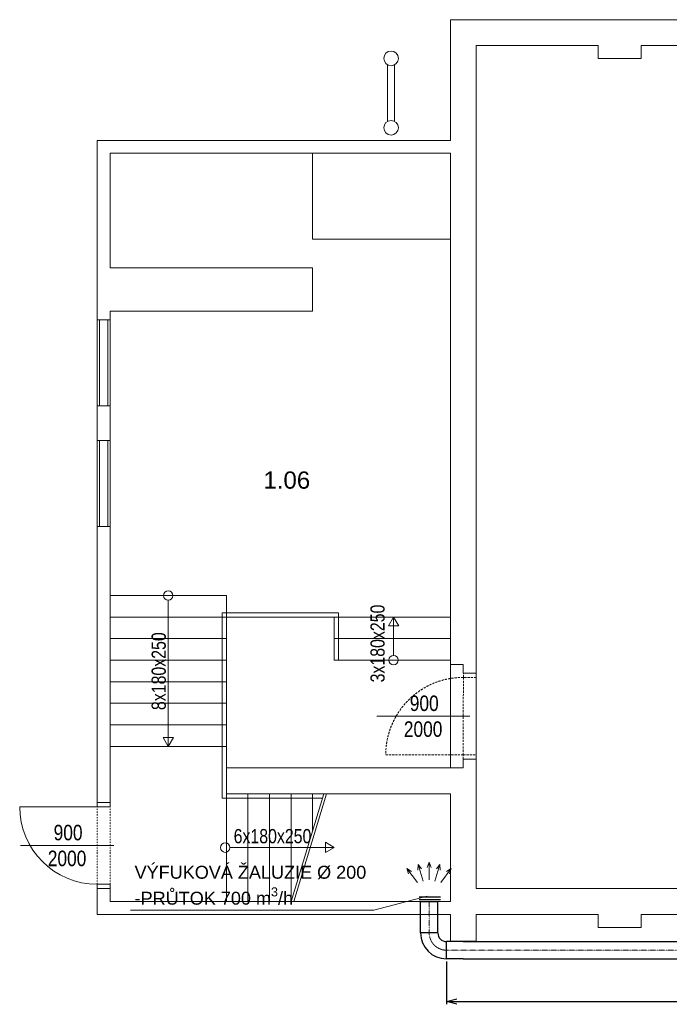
# Model space of a CAD drawing. Header units: millimetres. Extents: x 918337 to 1269480, y -257156 to -67477.
# Tile 100 of 114: x 1237499 to 1245042, y -107660 to -96238. Entities that reach past the tile are written whole.
import ezdxf

# ---------------------------------------------------------------- set-up
doc = ezdxf.new("R2010")
doc.units = ezdxf.units.MM
for name, pattern in [('ACAD_ISO10W100', [18.5, 12, -3, 0.5, -3]), ('DĚLICÍ2', [15.875, 6.35, -3.175, 0, -3.175, 0, -3.175]), ('ČÁRKOVANÁ', [19.05, 12.7, -6.35])]:
    doc.linetypes.add(name, pattern=pattern)
doc.layers.get('0').update_dxf_attribs({"color": 8, "lineweight": 9})
for name, color, linetype, lineweight in [('1VZT - LEGENDY', 7, 'Continuous', 13), ('1VZT-POPIS', 7, 'Continuous', 13), ('1VZT-POTRUBI', 4, 'Continuous', 30), ('1VZT-ČERCHOVANÁ', 7, 'ACAD_ISO10W100', 9), ('St_plocha_místnosti', 3, 'Continuous', 18)]:
    doc.layers.add(name, color=color, linetype=linetype, lineweight=lineweight)
doc.layers.add('_HROMOSVOD', color=251, linetype='Continuous')
doc.styles.add('Andy', font='arial.ttf')
doc.styles.get("Standard").update_dxf_attribs({"font": 'arial.ttf'})
doc.dimstyles.new('ISO-25', dxfattribs={"dimtxt": 2.5, "dimasz": 2.5, "dimexe": 1.25, "dimexo": 0.625, "dimtad": 1, "dimtxsty": 'Standard', "dimcen": 2.5, "dimadec": 0, "dimazin": 0, "dimtfac": 1, "dimtmove": 0, "dimatfit": 3, "dimfxl": 1, "dimarcsym": 0})

# ---------------------------------------------------------------- blocks, each defined once
blk = doc.blocks.new('X XZ X X ZX')
at = {"color": 8}
for p, q in [((1140019, -135473), (1129239, -135473)), ((1128385, -143553), (1129466, -143553)), ((1124250, -145053), (1125331, -145053))]:
    blk.add_line(p, q, dxfattribs=at)
at = {"color": 8, "ltscale": 2}
for p, q in [((1140019, -135473), (1129239, -135473)), ((1129239, -135473), (1129239, -136873)), ((1130955, -135773), (1129539, -135773)), ((1129539, -135773), (1129539, -145553)), ((1130955, -135773), (1130955, -135923)), ((1131455, -135773), (1131455, -135923)), ((1137959, -135773), (1131455, -135773)), ((1130955, -135923), (1131455, -135923)), ((1129239, -136873), (1125139, -136873)), ((1125139, -136873), (1125139, -138953)), ((1129239, -137023), (1125289, -137023)), ((1125289, -137023), (1125289, -138353)), ((1127639, -138019), (1127639, -137023)), ((1129239, -137023), (1129239, -144153)), ((1127639, -138019), (1129239, -138019)), ((1127639, -138353), (1125289, -138353)), ((1127639, -138353), (1127639, -138853)), ((1127639, -138853), (1125289, -138853)), ((1125289, -138853), (1125289, -138953)), ((1125139, -139953), (1125139, -138953)), ((1125289, -138953), (1125139, -138953)), ((1125164, -139953), (1125164, -138953)), ((1125264, -139953), (1125264, -138953)), ((1125289, -138953), (1125289, -139953)), ((1125289, -139953), (1125139, -139953)), ((1125139, -139953), (1125139, -140353)), ((1125289, -139953), (1125289, -140353)), ((1125139, -141353), (1125139, -140353)), ((1125289, -140353), (1125139, -140353)), ((1125164, -141353), (1125164, -140353)), ((1125264, -141353), (1125264, -140353)), ((1125289, -140353), (1125289, -141353)), ((1125289, -141353), (1125139, -141353)), ((1125139, -141353), (1125139, -144553)), ((1125289, -141353), (1125289, -144553)), ((1126639, -142153), (1125289, -142153)), ((1125964, -142207), (1125964, -143903)), ((1126639, -142153), (1126639, -144203)), ((1129239, -142403), (1125289, -142403)), ((1127939, -142353), (1126589, -142353)), ((1126589, -142353), (1126589, -144503)), ((1127889, -142403), (1127889, -142903)), ((1127939, -142353), (1127939, -142903)), ((1128580, -142403), (1128522, -142504)), ((1128639, -142504), (1128580, -142403)), ((1128580, -142848), (1128580, -142403)), ((1128522, -142504), (1128639, -142504)), ((1126639, -142653), (1125289, -142653)), ((1126639, -142653), (1125289, -142653)), ((1129239, -142653), (1127889, -142653)), ((1126639, -142903), (1125289, -142903)), ((1126639, -142903), (1125289, -142903)), ((1129239, -142903), (1127889, -142903)), ((1129389, -142953), (1129239, -142953)), ((1129389, -142953), (1129389, -143053)), ((1129389, -143053), (1129539, -143053)), ((1126639, -143153), (1125289, -143153)), ((1126639, -143403), (1125289, -143403)), ((1126639, -143653), (1125289, -143653)), ((1125964, -143903), (1125906, -143801)), ((1125906, -143801), (1126023, -143801)), ((1126023, -143801), (1125964, -143903)), ((1126639, -143903), (1125289, -143903)), ((1129239, -144153), (1126639, -144153)), ((1126639, -144153), (1126639, -144453)), ((1129239, -144153), (1129389, -144153)), ((1129389, -144053), (1129539, -144053)), ((1129389, -144053), (1129389, -144153)), ((1126639, -144453), (1129239, -144453)), ((1126639, -144453), (1126639, -145703)), ((1126889, -144453), (1126889, -145703)), ((1127139, -144453), (1127139, -145703)), ((1127389, -145703), (1127769, -144453)), ((1127389, -144453), (1127389, -145703)), ((1127421, -145703), (1127801, -144453)), ((1127639, -144453), (1127639, -144881)), ((1129239, -144453), (1129239, -145703)), ((1125139, -144603), (1124239, -144603)), ((1125289, -144553), (1125139, -144553)), ((1125139, -144553), (1125139, -144603)), ((1125289, -144553), (1125139, -144553)), ((1125139, -144603), (1125289, -144603)), ((1125289, -144603), (1125289, -144553)), ((1126589, -144503), (1127754, -144503)), ((1127788, -145134), (1127788, -145016)), ((1127788, -145016), (1127889, -145075)), ((1126679, -145078), (1127889, -145075)), ((1127889, -145075), (1127788, -145134)), ((1125139, -145503), (1125139, -145553)), ((1125289, -145503), (1125139, -145503)), ((1125289, -145553), (1125289, -145503)), ((1125289, -145553), (1125139, -145553)), ((1125139, -145553), (1125139, -145853)), ((1125139, -145553), (1125289, -145553)), ((1125289, -145553), (1125289, -145703)), ((1139719, -145553), (1129539, -145553)), ((1129239, -145703), (1125289, -145703)), ((1129239, -145853), (1125139, -145853)), ((1129239, -145853), (1129239, -146163)), ((1129539, -145853), (1129539, -146163)), ((1130954, -145853), (1129539, -145853)), ((1130954, -145853), (1130954, -146003)), ((1131454, -145853), (1131454, -146003)), ((1137959, -145853), (1131454, -145853)), ((1130954, -146003), (1131454, -146003)), ((1129539, -146163), (1129239, -146163))]:
    blk.add_line(p, q, dxfattribs=at)
at = {"color": 8, "lineweight": 18, "ltscale": 2}
for p, q in [((1128511, -136652), (1128511, -135997)), ((1128591, -136652), (1128591, -135997))]:
    blk.add_line(p, q, dxfattribs=at)
at = {"color": 8, "linetype": 'ČÁRKOVANÁ', "ltscale": 2}
for p, q in [((1129390, -143103), (1129389, -144003)), ((1129390, -143103), (1129390, -143053)), ((1129390, -143053), (1129540, -143053)), ((1129540, -143103), (1129390, -143103)), ((1129540, -143103), (1129539, -144003)), ((1129540, -143053), (1129540, -143103)), ((1129389, -144003), (1128489, -144003)), ((1129389, -144053), (1129389, -144003)), ((1129389, -144003), (1129539, -144003)), ((1129539, -144003), (1129539, -144053)), ((1129539, -144053), (1129389, -144053))]:
    blk.add_line(p, q, dxfattribs=at)
at = {"color": 8, "linetype": 'DĚLICÍ2', "ltscale": 2}
for p, q in [((1125139, -145503), (1125139, -144603)), ((1125289, -145503), (1125289, -144603))]:
    blk.add_line(p, q, dxfattribs=at)
at = {"color": 8, "ltscale": 2}
for centre, radius in [((1128551, -135922), 85), ((1128551, -136727), 85), ((1125964, -142153), 54.6), ((1128580, -142903), 54.6), ((1126625, -145078), 54.6)]:
    blk.add_circle(centre, radius, dxfattribs=at)
at = {"color": 8, "linetype": 'ČÁRKOVANÁ', "ltscale": 2}
blk.add_arc((1129389, -144003), 900, 90, 180, dxfattribs=at)
at = {"color": 8, "ltscale": 2}
blk.add_arc((1125139, -144603), 900, 180, 270, dxfattribs=at)
at = {"color": 8, "ltscale": 2, "width": 0.8}
for s, p in [('3x180x250', (1128476, -143161)), ('8x180x250', (1125935, -143482))]:
    blk.add_text(s, height=165, rotation=90, dxfattribs=at).set_placement(p)
at = {"color": 8, "width": 0.8}
for s, p in [('900', (1128768, -143493)), ('2000', (1128699, -143793)), ('900', (1124633, -144993)), ('2000', (1124565, -145293))]:
    blk.add_text(s, height=180, dxfattribs=at).set_placement(p)
at = {"color": 8, "ltscale": 2, "width": 0.8}
blk.add_text('6x180x250', height=165, dxfattribs=at).set_placement((1126723, -145027))
blk = doc.blocks.new('rhbfdgb')
at = {"layer": '1VZT - LEGENDY', "ltscale": 0.5}
for p, q in [((-359271, 269163), (-359108, 269286)), ((-359108, 269286), (-359171, 269266)), ((-359108, 269286), (-359144, 269231)), ((-359257, 269095), (-359061, 269154)), ((-359061, 269154), (-359127, 269157)), ((-359061, 269154), (-359114, 269114)), ((-359241, 269028), (-359035, 269028)), ((-359035, 269028), (-359098, 269050)), ((-359035, 269028), (-359098, 269005)), ((-359271, 268893), (-359108, 268770)), ((-359257, 268961), (-359061, 268902)), ((-359061, 268902), (-359127, 268899)), ((-359061, 268902), (-359114, 268942)), ((-359108, 268770), (-359171, 268790)), ((-359108, 268770), (-359144, 268825))]:
    blk.add_line(p, q, dxfattribs=at)
blk = doc.blocks.new('_Open30')
at = {"color": 0, "linetype": 'ByBlock', "lineweight": -2}
for p, q in [((-1, 0.268), (0, 0)), ((0, 0), (-1, -0.268)), ((0, 0), (-1, 0))]:
    blk.add_line(p, q, dxfattribs=at)
blk = doc.blocks.new('*D863')
at = {"layer": '1VZT - LEGENDY', "color": 0, "lineweight": -2, "ltscale": 0.1, "transparency": 16777216}
for p, q in [((1242454, -107162), (1242454, -107658)), ((1248870, -107162), (1248870, -107658)), ((1242574, -107628), (1248750, -107628))]:
    blk.add_line(p, q, dxfattribs=at)
at = {"layer": 'Defpoints', "color": 0, "ltscale": 0.1, "transparency": 16777216}
for p in [(1242454, -107132), (1248870, -107132, 220), (1248870, -107628)]:
    blk.add_point(p, dxfattribs=at)
at = {"layer": '1VZT - LEGENDY', "color": 0, "lineweight": -2, "ltscale": 0.1, "transparency": 16777216, "xscale": 120, "yscale": 120, "zscale": 120, "rotation": 180}
blk.add_blockref('_Open30', (1242454, -107628), dxfattribs=at)
at = {"layer": '1VZT - LEGENDY', "color": 0, "lineweight": -2, "ltscale": 0.1, "transparency": 16777216, "xscale": 120, "yscale": 120, "zscale": 120}
blk.add_blockref('_Open30', (1248870, -107628), dxfattribs=at)
at = {"layer": '1VZT - LEGENDY', "color": 0, "ltscale": 0.1, "transparency": 16777216, "insert": (1245649, -107537), "char_height": 120, "attachment_point": 5}
blk.add_mtext('6400', dxfattribs=at)

msp = doc.modelspace()

# ---------------------------------------------------------------- linework, layer by layer
at = {"layer": '1VZT - LEGENDY', "ltscale": 0.1}
msp.add_line((1238784.9, -106569.1), (1241609.8, -106569.1), dxfattribs=at)
at = {"layer": '1VZT-POPIS', "ltscale": 0.1}
msp.add_line((1241609.8, -106569.1), (1242229.8, -106404.9), dxfattribs=at)
at = {"layer": '1VZT-POTRUBI', "color": 6, "ltscale": 0.1}
for p, q in [((1242137.1, -106413.5), (1242386.6, -106413.5)), ((1242137.1, -106443.2), (1242386.6, -106443.2)), ((1242154.3, -106467.7), (1242354.3, -106467.7)), ((1242154.3, -106832.4), (1242154.3, -106467.7)), ((1242354.3, -106832.4), (1242354.3, -106467.7)), ((1242354.3, -106832.4), (1242154.3, -106832.4)), ((1242649.9, -106932.4), (1242454.3, -106932.4)), ((1242454.3, -107132.4), (1242454.3, -106932.4)), ((1242649.9, -106932.4), (1248869.8, -106932.4)), ((1242649.9, -107132.4), (1242454.3, -107132.4)), ((1242649.9, -107132.4), (1248869.8, -107132.4))]:
    msp.add_line(p, q, dxfattribs=at)
for radius in [300, 100]:
    msp.add_arc((1242454.3, -106832.4), radius, 180, 270, dxfattribs=at)
at = {"layer": '1VZT-ČERCHOVANÁ', "ltscale": 0.1}
msp.add_line((1242254.3, -106467.7), (1242254.3, -106832.4), dxfattribs=at)
at = {"layer": '1VZT-ČERCHOVANÁ', "color": 7, "ltscale": 0.1}
msp.add_line((1248869.8, -107032.4, 219.8), (1242454.3, -107032.4), dxfattribs=at)
at = {"layer": '1VZT-ČERCHOVANÁ', "ltscale": 0.1}
msp.add_arc((1242454.3, -106832.4), 200, 180, 270, dxfattribs=at)

# ---------------------------------------------------------------- block references
msp.add_blockref('X XZ X X ZX', (113260.7, 39235.1))
at = {"layer": '_HROMOSVOD', "rotation": 89.99999999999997}
msp.add_blockref('rhbfdgb', (1511280.6, 253023.5), dxfattribs=at)

# ---------------------------------------------------------------- texts
at = {"layer": '1VZT - LEGENDY', "lineweight": 5, "insert": (1238833.7, -106053.6), "char_height": 150, "attachment_point": 1}
msp.add_mtext_dynamic_manual_height_columns('\\A1;VÝFUKOVÁ ŽALUZIE %%C 200\\P-PRŮTOK 700 m{\\H0.7x;\\S3^ ;}/h', width=4240.618, gutter_width=12.5, heights=[0], dxfattribs=at)
at = {"layer": 'St_plocha_místnosti', "ltscale": 2, "style": 'Andy'}
msp.add_text('1.06', height=200, dxfattribs=at).set_placement((1240328.6, -101678.7))

# ---------------------------------------------------------------- dimensions: what is measured, and where the dimension line sits
at = {"layer": '1VZT - LEGENDY', "ltscale": 0.1}
dim = msp.add_linear_dim(base=(1248869.8458, -107628.3157), p1=(1242454.3074, -107132.4245), p2=(1248869.8458, -107132.4245, 219.8155), dimstyle='ISO-25', override={"dimtxt": 120, "dimasz": 120, "dimexe": 30, "dimexo": 30, "dimgap": 30, "dimdec": 0, "dimrnd": 50, "dimblk": 'Open30', "dimtdec": 0, "dimldrblk": 'Open30', "dimfxl": 10}, dxfattribs=at)
dim.commit()
dim.dimension.update_dxf_attribs({"geometry": '*D863', "text_midpoint": (1245648.946, -107628.3157), "dimtype": 160})

doc.saveas('drawing.dxf')
